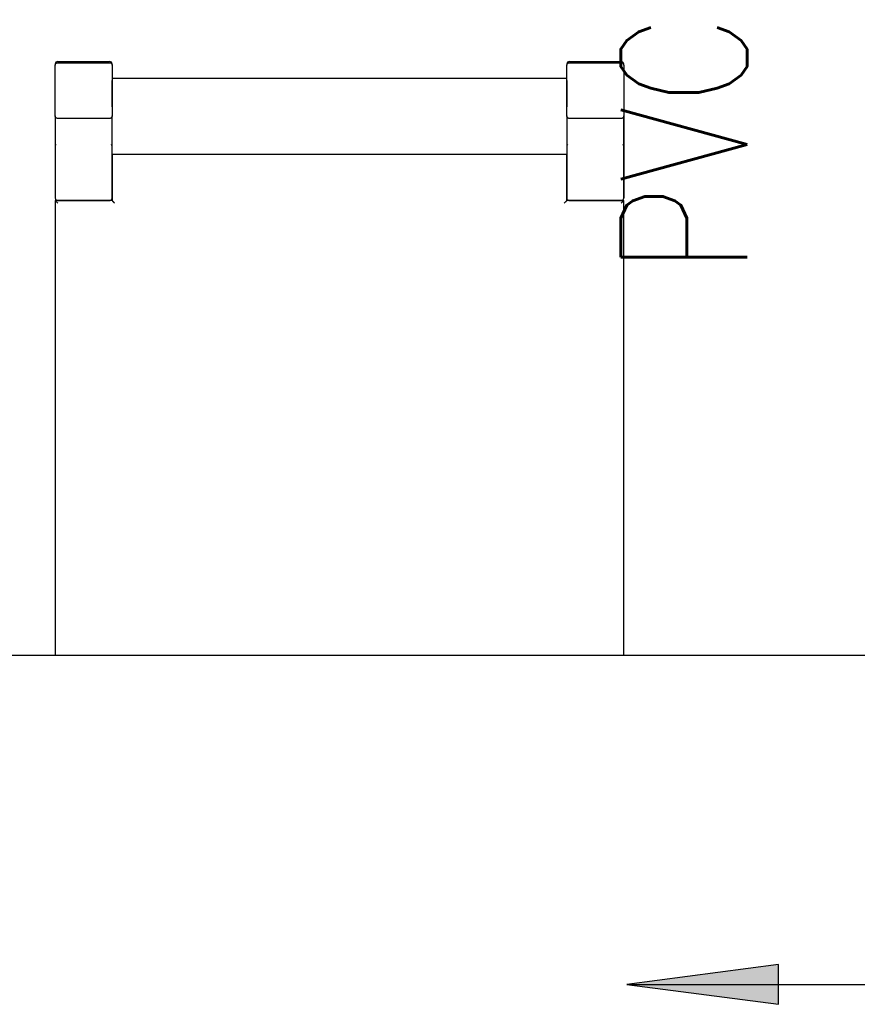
# Model space of a CAD drawing. Header units: centimetres. Extents: x -1062 to 5388, y 1642 to 2943.
# Tile 82 of 90: x 4773 to 4839, y 2520 to 2598. Entities that reach past the tile are written whole.
import ezdxf

# ---------------------------------------------------------------- set-up
doc = ezdxf.new("R2010")
doc.units = ezdxf.units.CM
doc.layers.add('M-TEXT', color=5, linetype='Continuous', lineweight=9)
for name, color, linetype in [('M-XREF', 252, 'Continuous'), ('XREF$0$Meble', 8, 'Continuous'), ('XREF$0$Notatki tekstowe', 8, 'Continuous'), ('XREF$0$Notatki tekstowe-1', 8, 'Continuous')]:
    doc.layers.add(name, color=color, linetype=linetype)
doc.styles.add('RomanS', font='romans.shx')

# ---------------------------------------------------------------- blocks, each defined once
blk = doc.blocks.new('XREF$0$Bimroom_Collection_Dining_Chair_2022 - Dining Chair-486973-Aranżacja_01')
at = {"layer": 'XREF$0$Meble'}
for p, q in [((-22.5, 27.8), (-22.5, 27.712)), ((-22.5, 27.8), (-22.5, 27.712)), ((-22.5, 23.696), (-22.5, 27.712)), ((-22.3, 28), (-18.2, 28)), ((-22.3, 27.908), (-18.2, 27.908)), ((-18, 27.712), (-18, 27.8)), ((-18, 27.712), (-18, 23.696)), ((18, 27.8), (18, 27.712)), ((18, 27.8), (18, 27.712)), ((18, 23.696), (18, 27.712)), ((18.2, 28), (22.3, 28)), ((18.2, 27.908), (22.3, 27.908)), ((22.5, 27.712), (22.5, 27.8)), ((22.5, 27.712), (22.5, 23.696)), ((18, 26.67), (-18, 26.67)), ((-18, 24.42), (-18, 26.498)), ((18, 26.498), (18, 24.42)), ((-22.5, 23.696), (-22.5, 17.2)), ((-22.5, 23.696), (-22.5, 21.3)), ((-18.2, 23.5), (-22.3, 23.5)), ((-18, 20.677), (-18, 23.696)), ((-18, 17.2), (-18, 23.696)), ((18, 23.696), (18, 20.677)), ((18, 23.696), (18, 17.2)), ((22.3, 23.5), (18.2, 23.5)), ((22.5, 17.2), (22.5, 23.696)), ((22.5, 23.696), (22.5, 17.2)), ((22.5, 21.3), (22.5, 23.696)), ((-18, 20.677), (-18, 20.674)), ((-18, 20.677), (-18, 17)), ((-18, 20.674), (18, 20.674)), ((18, 20.674), (18, 20.677)), ((18, 17), (18, 20.677)), ((-18, 17), (-22.5, 17)), ((-22.5, 17), (-22.5, -19.007)), ((-22.3, 17), (-18.2, 17)), ((22.5, 17), (18, 17)), ((18.2, 17), (22.3, 17)), ((22.5, -19.016), (22.5, 17))]:
    blk.add_line(p, q, dxfattribs=at)
for centre, start, end in [((-22.3, 27.8), 90, 180), ((-18.2, 27.8), 360, 90), ((18.2, 27.8), 90, 180), ((22.3, 27.8), 360, 90), ((-22.3, 21.3), 141.42857, 167.14286), ((-22.3, 21.3), 141.42857, 167.14286), ((-18.2, 21.3), 0, 38.57143), ((-18.2, 21.3), 12.85714, 38.57143), ((18.2, 21.3), 141.42857, 167.14286), ((18.2, 21.3), 141.42857, 167.14286), ((22.3, 21.3), 0, 38.57143), ((22.3, 21.3), 0, 38.57143), ((-22.3, 17.2), 180, 244.28571), ((-22.3, 17.2), 180, 244.28571), ((-18.2, 17.2), 295.71429, 0), ((-18.2, 17.2), 295.71429, 0), ((18.2, 17.2), 180, 244.28571), ((18.2, 17.2), 180, 244.28571), ((22.3, 17.2), 295.71429, 360), ((22.3, 17.2), 295.71429, 0), ((-22.3, 17.2), 257.14286, 270), ((-18.2, 17.2), 270, 282.85714), ((-18.2, 17.2), 270, 282.85714), ((18.2, 17.2), 257.14286, 270), ((18.2, 17.2), 257.14286, 270), ((22.3, 17.2), 270, 282.85714)]:
    blk.add_arc(centre, 0.2, start, end, dxfattribs=at)
for points, knots in [([(-22.5, 27.712), (-22.5, 27.735), (-22.492, 27.778), (-22.463, 27.831), (-22.425, 27.867), (-22.374, 27.898), (-22.33, 27.908), (-22.3, 27.908)], [-1, -1, -1, -1, -0.785714, -0.571429, -0.428571, -0.285714, 0, 0, 0, 0]), ([(-18.2, 27.908), (-18.177, 27.908), (-18.133, 27.901), (-18.08, 27.872), (-18.043, 27.836), (-18.01, 27.786), (-18, 27.742), (-18, 27.712)], [-1, -1, -1, -1, -0.785714, -0.571429, -0.428571, -0.285714, 0, 0, 0, 0]), ([(18, 27.712), (18, 27.735), (18.008, 27.778), (18.037, 27.831), (18.075, 27.867), (18.126, 27.898), (18.17, 27.908), (18.2, 27.908)], [-1, -1, -1, -1, -0.785714, -0.571429, -0.428571, -0.285714, 0, 0, 0, 0]), ([(22.3, 27.908), (22.323, 27.908), (22.367, 27.901), (22.42, 27.872), (22.457, 27.836), (22.49, 27.786), (22.5, 27.742), (22.5, 27.712)], [-1, -1, -1, -1, -0.785714, -0.571429, -0.428571, -0.285714, 0, 0, 0, 0]), ([(-22.3, 23.5), (-22.323, 23.5), (-22.367, 23.507), (-22.42, 23.536), (-22.457, 23.572), (-22.49, 23.622), (-22.5, 23.666), (-22.5, 23.696)], [-1, -1, -1, -1, -0.785714, -0.571429, -0.428571, -0.285714, 0, 0, 0, 0]), ([(-18, 23.696), (-18, 23.673), (-18.008, 23.63), (-18.037, 23.578), (-18.075, 23.541), (-18.126, 23.51), (-18.17, 23.5), (-18.2, 23.5)], [-1, -1, -1, -1, -0.785714, -0.571429, -0.428571, -0.285714, 0, 0, 0, 0]), ([(18.2, 23.5), (18.177, 23.5), (18.133, 23.507), (18.08, 23.536), (18.043, 23.572), (18.01, 23.622), (18, 23.666), (18, 23.696)], [-1, -1, -1, -1, -0.785714, -0.571429, -0.428571, -0.285714, 0, 0, 0, 0]), ([(22.5, 23.696), (22.5, 23.673), (22.492, 23.63), (22.463, 23.578), (22.425, 23.541), (22.374, 23.51), (22.33, 23.5), (22.3, 23.5)], [-1, -1, -1, -1, -0.785714, -0.571429, -0.428571, -0.285714, 0, 0, 0, 0]), ([(-22.5, 17), (-22.5, 17), (-22.497, 16.997), (-22.485, 16.985), (-22.474, 16.974), (-22.459, 16.959), (-22.442, 16.942), (-22.422, 16.922), (-22.404, 16.904), (-22.389, 16.889), (-22.373, 16.873), (-22.344, 16.844), (-22.318, 16.817), (-22.3, 16.8)], [0, 0, 0, 0, 0.166667, 0.25, 0.333333, 0.416667, 0.5, 0.583333, 0.666667, 0.708333, 0.75, 0.833333, 1, 1, 1, 1]), ([(-18, 17), (-18, 17), (-17.997, 16.997), (-17.985, 16.985), (-17.974, 16.974), (-17.959, 16.959), (-17.942, 16.942), (-17.922, 16.922), (-17.904, 16.904), (-17.889, 16.889), (-17.873, 16.873), (-17.844, 16.844), (-17.817, 16.818), (-17.8, 16.8)], [0, 0, 0, 0, 0.166667, 0.25, 0.333333, 0.416667, 0.5, 0.583333, 0.666667, 0.708333, 0.75, 0.833333, 1, 1, 1, 1]), ([(18, 17), (18, 17), (17.997, 16.997), (17.985, 16.985), (17.974, 16.974), (17.959, 16.959), (17.942, 16.942), (17.922, 16.922), (17.904, 16.904), (17.889, 16.889), (17.873, 16.873), (17.844, 16.844), (17.818, 16.817), (17.8, 16.8)], [0, 0, 0, 0, 0.166667, 0.25, 0.333333, 0.416667, 0.5, 0.583333, 0.666667, 0.708333, 0.75, 0.833333, 1, 1, 1, 1]), ([(22.5, 17), (22.5, 17), (22.497, 16.997), (22.485, 16.985), (22.474, 16.974), (22.459, 16.959), (22.442, 16.942), (22.422, 16.922), (22.404, 16.904), (22.389, 16.889), (22.373, 16.873), (22.344, 16.844), (22.317, 16.818), (22.3, 16.8)], [0, 0, 0, 0, 0.166667, 0.25, 0.333333, 0.416667, 0.5, 0.583333, 0.666667, 0.708333, 0.75, 0.833333, 1, 1, 1, 1])]:
    blk.add_open_spline(points, degree=3, knots=knots, dxfattribs=at)
blk = doc.blocks.new('XREF$0$Bimroom_Collection_Dining_Table_2022 - Dining Table-499016-Aranżacja_01')
at = {"layer": 'XREF$0$Meble'}
blk.add_line((-100, -45), (105.5, -45), dxfattribs=at)
blk = doc.blocks.new('XREF')
at = {"layer": 'XREF$0$Notatki tekstowe-1'}
blk.add_hatch(color=256, dxfattribs=at).paths.add_polyline_path([(-179.27, 2522.06), (-167.27, 2520.481), (-167.27, 2523.64)])
at = {"layer": 'XREF$0$Notatki tekstowe'}
for p, q in [((-167.27, 2523.64), (-179.27, 2522.06)), ((-167.27, 2520.481), (-167.27, 2523.64)), ((-179.27, 2522.06), (-167.27, 2520.481)), ((-179.27, 2522.06), (17.802, 2522.06))]:
    blk.add_line(p, q, dxfattribs=at)
at = {"layer": 'XREF$0$Meble'}
blk.add_blockref('XREF$0$Bimroom_Collection_Dining_Chair_2022 - Dining Chair-486973-Aranżacja_01', (-202.021, 2567.076), dxfattribs=at)
at = {"layer": 'XREF$0$Meble', "rotation": 180}
blk.add_blockref('XREF$0$Bimroom_Collection_Dining_Table_2022 - Dining Table-499016-Aranżacja_01', (-189.22, 2503.076), dxfattribs=at)

msp = doc.modelspace()

# ---------------------------------------------------------------- block references
at = {"layer": 'M-XREF'}
msp.add_blockref('XREF', (5000, 0), dxfattribs=at)

# ---------------------------------------------------------------- texts
at = {"layer": 'M-TEXT', "style": 'RomanS', "width": 0.8}
msp.add_text('PVC-U %%c25 i=0,5%%%', height=10, rotation=90, dxfattribs=at).set_placement((4830.248, 2578.229))

doc.saveas('drawing.dxf')
